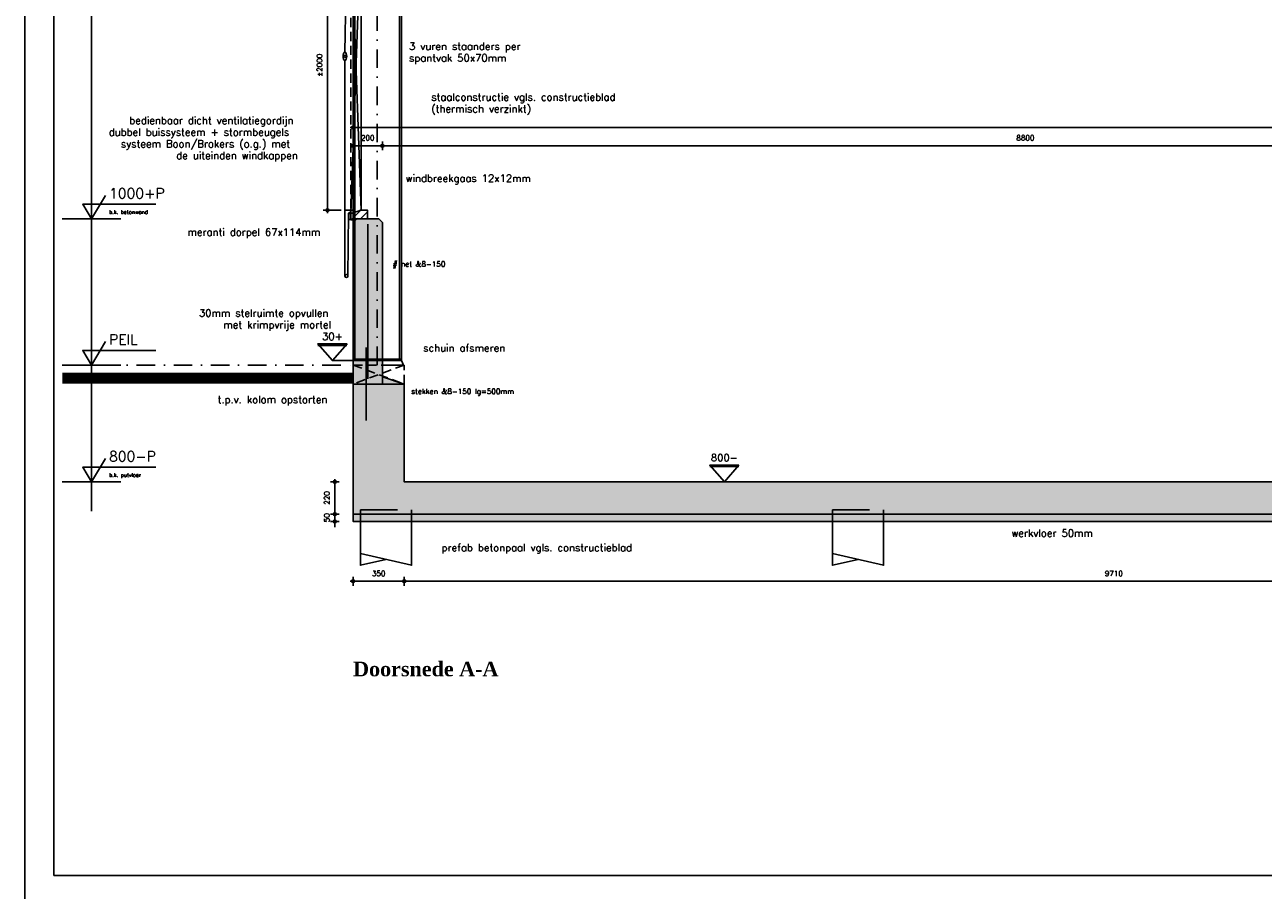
# Model space of a CAD drawing. Extents: x 0 to 38100, y 0 to 35640.
# Tile 17 of 42: x 0 to 8474, y 23860 to 29783. Entities that reach past the tile are written whole.
import ezdxf
from ezdxf.enums import TextEntityAlignment as Align

# ---------------------------------------------------------------- set-up
doc = ezdxf.new("R2010")
doc.units = 0
doc.header["$LTSCALE"] = 20
doc.header["$PDMODE"] = 1
doc.header["$PDSIZE"] = -3
for name, pattern in [('DASHDOT2', [12.7, 6.35, -3.175, 0, -3.175]), ('DASHED', [19.05, 12.7, -6.35]), ('HIDDEN2', [4.7625, 3.175, -1.5875])]:
    doc.linetypes.add(name, pattern=pattern)
doc.layers.get('0').update_dxf_attribs({"linetype": 'CONTINUOUS'})
doc.layers.get('DEFPOINTS').update_dxf_attribs({"linetype": 'CONTINUOUS'})
for name, color, linetype in [('A--A16--_F-23-', 1, 'CONTINUOUS'), ('A--A16--_F123-_SOLID', 27, 'CONTINUOUS'), ('A--A21--_F123-_SOLID', 25, 'CONTINUOUS'), ('A--A25--_F-2--', 9, 'CONTINUOUS'), ('A--L$2A-', 7, 'CONTINUOUS'), ('A--L$2A-_F123-', 1, 'CONTINUOUS'), ('A--L16--', 7, 'CONTINUOUS'), ('A--L16--_F-23-', 7, 'CONTINUOUS'), ('A--L16--_F123-', 3, 'CONTINUOUS'), ('A--L17--_F123-', 7, 'CONTINUOUS'), ('A--L23--_F123-', 3, 'CONTINUOUS'), ('A--L25--', 7, 'CONTINUOUS'), ('A--L25--_F123-', 7, 'CONTINUOUS'), ('A--L28BW_F-23-', 3, 'WAP150'), ('A--L28S-_F123-', 1, 'CONTINUOUS'), ('A--L57--_F-23-', 1, 'CONTINUOUS'), ('A--L57--_F123-', 1, 'CONTINUOUS'), ('A--M$1A-_F123-_MAATV', 7, 'CONTINUOUS'), ('A--M$1A-_F123-_PEILM', 7, 'CONTINUOUS'), ('A--T$1A-_F123-_01', 7, 'CONTINUOUS'), ('A--T$1A-_F123-_0_13MM', 8, 'CONTINUOUS'), ('A--T$1A-_F123-_0_18MM', 1, 'CONTINUOUS'), ('A--T$1A-_F123-_0_25MM', 2, 'CONTINUOUS'), ('A--T$1A-_F123-_0_35MM', 3, 'CONTINUOUS'), ('X--LR---_CP', 7, 'CONTINUOUS')]:
    doc.layers.add(name, color=color, linetype=linetype)
doc.styles.add('0_13', font='ROMANS.shx', dxfattribs={"height": 26})
doc.styles.add('0_18', font='ROMANS.shx', dxfattribs={"height": 36})
doc.styles.add('0_25', font='ROMANS.shx', dxfattribs={"height": 50})
doc.styles.add('0_35', font='ROMANS.shx', dxfattribs={"height": 70})
doc.styles.add('DLV5', font='TIMESBD.TTF')
doc.styles.add('MISO', font='ROMANS.shx')
doc.styles.get("Standard").update_dxf_attribs({"font": 'SIMPLEX'})
doc.linetypes.add('WAP150', pattern='A,1,["o",STANDARD,S=10,R=0,X=-3.6,Y=5],148,["o",STANDARD,S=10,R=0,X=-1.6,Y=5],1', length=150)
doc.dimstyles.new('DLV18', dxfattribs={"dimscale": 20, "dimtxt": 1.8, "dimasz": 1, "dimexe": 0, "dimexo": 0, "dimgap": 0, "dimtad": 0, "dimdec": 0, "dimrnd": 1, "dimzin": 0, "dimtxsty": 'MISO', "dimblk1": '$DIMDLV', "dimblk2": '$DIMDLV', "dimsah": 1, "dimcen": 0, "dimse1": 1, "dimse2": 1, "dimclrd": 256, "dimclre": 256, "dimclrt": 1, "dimazin": 3, "dimtfac": 1, "dimtdec": 0, "dimtix": 1, "dimtmove": 0, "dimatfit": 3, "dimtvp": 1.5, "dimtolj": 1, "dimtzin": 0})
doc.dimstyles.new('DLV50', dxfattribs={"dimscale": 20, "dimtxt": 5, "dimasz": 1, "dimexe": 0, "dimexo": 0, "dimgap": 0, "dimtad": 0, "dimdec": 0, "dimrnd": 1, "dimzin": 0, "dimtxsty": 'MISO', "dimblk1": '$DIMDLV', "dimblk2": '$DIMDLV', "dimsah": 1, "dimcen": 0, "dimse1": 1, "dimse2": 1, "dimclrd": 256, "dimclre": 256, "dimclrt": 4, "dimazin": 3, "dimtfac": 1, "dimtdec": 0, "dimtix": 1, "dimtmove": 0, "dimatfit": 3, "dimtvp": 0.86, "dimtolj": 1, "dimtzin": 0})

# ---------------------------------------------------------------- blocks, each defined once
blk = doc.blocks.new('*U105')
at = {"layer": 'A--A16--_F123-_SOLID', "color": 11}
for points in [[(0, 0), (0, 25), (10060, 0), (10060, 25)], [(10060, 0), (10060, -25), (0, 0), (0, -25)]]:
    blk.add_solid(points, dxfattribs=at)
at = {"layer": 'A--L16--_F-23-', "color": 3, "linetype": 'CONTINUOUS'}
for points in [[(0, 0), (0, 25), (10060, 25), (10060, 0)], [(0, 0), (0, -25), (10060, -25), (10060, 0)]]:
    blk.add_lwpolyline(points, dxfattribs=at)
blk = doc.blocks.new('$DIMDLV')
at = {"color": 0}
for p, q in [((-1, 0), (1, 0)), ((0, -1.5), (0, 1.5))]:
    blk.add_line(p, q, dxfattribs=at)
blk.add_circle((0, 0), 0.5, dxfattribs=at)
blk = doc.blocks.new('*D64')
at = {"layer": 'A--M$1A-_F123-_MAATV'}
blk.add_line((12286.6, 25974.1), (2616.6, 25974.1), dxfattribs=at)
at = {"layer": 'DEFPOINTS', "color": 0}
for p in [(2596.6, 26654.1), (2596.6, 25974.1), (12306.6, 25574.1)]:
    blk.add_point(p, dxfattribs=at)
at = {"layer": 'A--M$1A-_F123-_MAATV', "xscale": 20, "yscale": 20, "zscale": 20, "rotation": 180}
blk.add_blockref('$DIMDLV', (2596.6, 25974.1), dxfattribs=at)
at = {"layer": 'A--M$1A-_F123-_MAATV', "xscale": 20, "yscale": 20, "zscale": 20}
blk.add_blockref('$DIMDLV', (12306.6, 25974.1), dxfattribs=at)
at = {"layer": 'A--M$1A-_F123-_MAATV', "color": 1, "insert": (7451.6, 26028.1), "char_height": 36, "attachment_point": 5, "style": 'MISO'}
blk.add_mtext('\\A1;9710', dxfattribs=at)
blk = doc.blocks.new('*D74')
at = {"layer": 'A--M$1A-_F123-_MAATV'}
for p, q in [((2121.6, 26454.1), (2121.6, 26474.1)), ((2121.6, 26434.1), (2121.6, 26384.1)), ((2121.6, 26364.1), (2121.6, 26344.1))]:
    blk.add_line(p, q, dxfattribs=at)
at = {"layer": 'DEFPOINTS', "color": 0}
for p in [(2121.6, 26384.1), (2246.6, 26434.1), (2246.6, 26384.1)]:
    blk.add_point(p, dxfattribs=at)
at = {"layer": 'A--M$1A-_F123-_MAATV', "xscale": 20, "yscale": 20, "zscale": 20}
for p, rotation in [((2121.6, 26434.1), 270), ((2121.6, 26384.1), 90)]:
    blk.add_blockref('$DIMDLV', p, dxfattribs=dict(at, rotation=rotation))
at = {"layer": 'A--M$1A-_F123-_MAATV', "color": 1, "insert": (2067.6, 26409.1), "char_height": 36, "attachment_point": 5, "rotation": 90, "style": 'MISO'}
blk.add_mtext('\\A1;50', dxfattribs=at)
blk = doc.blocks.new('*D73')
at = {"layer": 'A--M$1A-_F123-_MAATV'}
blk.add_line((2121.6, 26634.1), (2121.6, 26454.1), dxfattribs=at)
at = {"layer": 'DEFPOINTS', "color": 0}
for p in [(2596.6, 26654.1), (2121.6, 26434.1), (2246.6, 26434.1)]:
    blk.add_point(p, dxfattribs=at)
at = {"layer": 'A--M$1A-_F123-_MAATV', "xscale": 20, "yscale": 20, "zscale": 20}
for p, rotation in [((2121.6, 26654.1), 90), ((2121.6, 26434.1), 270)]:
    blk.add_blockref('$DIMDLV', p, dxfattribs=dict(at, rotation=rotation))
at = {"layer": 'A--M$1A-_F123-_MAATV', "color": 1, "insert": (2067.6, 26544.1), "char_height": 36, "attachment_point": 5, "rotation": 90, "style": 'MISO'}
blk.add_mtext('\\A1;220', dxfattribs=at)
blk = doc.blocks.new('*D65')
at = {"layer": 'A--M$1A-_F123-_MAATV'}
blk.add_line((2576.6, 25974.1), (2266.6, 25974.1), dxfattribs=at)
at = {"layer": 'DEFPOINTS', "color": 0}
for p in [(2596.6, 26654.1), (2246.6, 26434.1), (2246.6, 25974.1)]:
    blk.add_point(p, dxfattribs=at)
at = {"layer": 'A--M$1A-_F123-_MAATV', "xscale": 20, "yscale": 20, "zscale": 20, "rotation": 180}
blk.add_blockref('$DIMDLV', (2246.6, 25974.1), dxfattribs=at)
at = {"layer": 'A--M$1A-_F123-_MAATV', "xscale": 20, "yscale": 20, "zscale": 20}
blk.add_blockref('$DIMDLV', (2596.6, 25974.1), dxfattribs=at)
at = {"layer": 'A--M$1A-_F123-_MAATV', "color": 1, "insert": (2421.6, 26028.1), "char_height": 36, "attachment_point": 5, "style": 'MISO'}
blk.add_mtext('\\A1;350', dxfattribs=at)
blk = doc.blocks.new('OO-PM-02')
at = {"layer": 'A--M$1A-_F123-_PEILM', "color": 1}
blk.add_line((10, 0), (-10, 0), dxfattribs=at)
at = {"layer": 'A--M$1A-_F123-_PEILM', "color": 2}
blk.add_lwpolyline([(22, 5), (-3, 5), (0, 0), (4.8, 8)], dxfattribs=at)
at = {"layer": 'A--T$1A-_F123-_0_13MM', "color": 8, "style": '0_13', "flags": 1}
blk.add_attdef('NULPUNT', text='', height=0.5, rotation=59.0362, dxfattribs=at).set_placement((2.4, 4), align=Align.BOTTOM_RIGHT)
at = {"layer": 'A--T$1A-_F123-_0_13MM', "color": 8, "style": '0_13'}
blk.add_attdef('BIJSCHRIFT', (6, 1.7), '', height=1.3, dxfattribs=at)
at = {"layer": 'A--T$1A-_F123-_0_35MM', "color": 3, "style": '0_35'}
blk.add_attdef('PEIL', (6, 7), '', height=3.5, dxfattribs=at)
blk = doc.blocks.new('*D79')
at = {"layer": 'A--M$1A-_F123-_MAATV', "linetype": 'CONTINUOUS'}
blk.add_line((2071.1, 28533.6), (2071.1, 30476.7), dxfattribs=at)
at = {"layer": 'DEFPOINTS', "color": 0, "linetype": 'CONTINUOUS'}
for p in [(2071.1, 30496.7), (2071.1, 30496.7), (2071.1, 28513.6)]:
    blk.add_point(p, dxfattribs=at)
at = {"layer": 'A--M$1A-_F123-_MAATV', "linetype": 'CONTINUOUS', "xscale": 20, "yscale": 20, "zscale": 20}
for p, rotation in [((2071.1, 30496.7), 90), ((2071.1, 28513.6), 270)]:
    blk.add_blockref('$DIMDLV', p, dxfattribs=dict(at, rotation=rotation))
at = {"layer": 'A--M$1A-_F123-_MAATV', "color": 1, "linetype": 'CONTINUOUS', "insert": (2017.1, 29505.1), "char_height": 36, "attachment_point": 5, "rotation": 90, "style": 'MISO'}
blk.add_mtext('\\A1;±2000', dxfattribs=at)
blk = doc.blocks.new('QR25001-')
at = {"layer": 'A--A25--_F-2--', "linetype": 'CONTINUOUS'}
h = blk.add_hatch(dxfattribs=at)
h.set_pattern_fill('ALFALINE', color=256, scale=40, style=0, pattern_type=2)
h.set_pattern_definition([(45, (15598.27, -43041.85), (-28.28427, 28.28427), [])])
h.paths.add_polyline_path([(55.4, 59.5), (99, 59.5), (99, 0), (0, 0), (0, -7.5), (-15, -7.5), (-15, 36.6)])
at = {"layer": 'A--L25--_F123-', "color": 2, "linetype": 'CONTINUOUS'}
blk.add_lwpolyline([(55.4, 59.5), (99, 59.5), (99, 0), (0, 0), (0, -7.5), (-15, -7.5), (-15, 36.6), (-15, 36.6)], close=True, dxfattribs=at)
blk = doc.blocks.new('OO-PM-01')
at = {"layer": 'A--M$1A-_F123-_PEILM', "color": 1}
blk.add_line((10, 0), (-10, 0), dxfattribs=at)
at = {"layer": 'A--M$1A-_F123-_PEILM', "color": 2}
blk.add_lwpolyline([(22, 5), (-3, 5), (0, 0), (4.8, 8)], dxfattribs=at)
at = {"layer": 'A--T$1A-_F123-_0_13MM', "color": 8, "style": '0_13', "flags": 1}
blk.add_attdef('NULPUNT', text='', height=0.5, rotation=59.0362, dxfattribs=at).set_placement((2.4, 4), align=Align.BOTTOM_RIGHT)
at = {"layer": 'A--T$1A-_F123-_0_13MM', "color": 8, "style": '0_13'}
blk.add_attdef('BIJSCHRIFT', (6, 1.7), '', height=1.3, dxfattribs=at)
at = {"layer": 'A--T$1A-_F123-_0_35MM', "color": 3, "style": '0_35'}
blk.add_text('PEIL', height=3.5, dxfattribs=at).set_placement((6, 7))
blk = doc.blocks.new('QR25002-')
at = {"layer": 'A--A25--_F-2--', "linetype": 'CONTINUOUS'}
h = blk.add_hatch(dxfattribs=at)
h.set_pattern_fill('ALFALINE', color=256, scale=40, style=0, pattern_type=2)
h.set_pattern_definition([(45, (15652.294, -43435.75), (-28.28427, 28.28427), [])])
h.paths.add_polyline_path([(0, 0), (12, 0), (12, 40), (0, 40)])
at = {"layer": 'A--L25--_F123-', "color": 2, "linetype": 'CONTINUOUS'}
blk.add_lwpolyline([(0, 0), (12, 0), (12, 40), (0, 40)], close=True, dxfattribs=at)
at = {"layer": 'X--LR---_CP', "linetype": 'CONTINUOUS'}
blk.add_point((0, 0), dxfattribs=at)
blk = doc.blocks.new('*D115')
at = {"layer": 'A--M$1A-_F123-_MAATV'}
blk.add_line((11226.6, 28954.1), (2466.6, 28954.1), dxfattribs=at)
at = {"layer": 'DEFPOINTS', "color": 0}
for p in [(2446.6, 28954.1), (2446.6, 27324.1), (11246.6, 26919.1)]:
    blk.add_point(p, dxfattribs=at)
at = {"layer": 'A--M$1A-_F123-_MAATV', "xscale": 20, "yscale": 20, "zscale": 20, "rotation": 180}
blk.add_blockref('$DIMDLV', (2446.6, 28954.1), dxfattribs=at)
at = {"layer": 'A--M$1A-_F123-_MAATV', "xscale": 20, "yscale": 20, "zscale": 20}
blk.add_blockref('$DIMDLV', (11246.6, 28954.1), dxfattribs=at)
at = {"layer": 'A--M$1A-_F123-_MAATV', "color": 1, "insert": (6846.6, 29008.1), "char_height": 36, "attachment_point": 5, "style": 'MISO'}
blk.add_mtext('\\A1;8800', dxfattribs=at)
blk = doc.blocks.new('*D116')
at = {"layer": 'A--M$1A-_F123-_MAATV'}
blk.add_line((2426.6, 28954.1), (2266.6, 28954.1), dxfattribs=at)
at = {"layer": 'DEFPOINTS', "color": 0}
for p in [(2246.6, 28954.1), (2246.6, 27324.1), (2446.6, 27324.1)]:
    blk.add_point(p, dxfattribs=at)
at = {"layer": 'A--M$1A-_F123-_MAATV', "xscale": 20, "yscale": 20, "zscale": 20, "rotation": 180}
blk.add_blockref('$DIMDLV', (2246.6, 28954.1), dxfattribs=at)
at = {"layer": 'A--M$1A-_F123-_MAATV', "xscale": 20, "yscale": 20, "zscale": 20}
blk.add_blockref('$DIMDLV', (2446.6, 28954.1), dxfattribs=at)
at = {"layer": 'A--M$1A-_F123-_MAATV', "color": 1, "insert": (2346.6, 29008.1), "char_height": 36, "attachment_point": 5, "style": 'MISO'}
blk.add_mtext('\\A1;200', dxfattribs=at)
blk = doc.blocks.new('*D117')
at = {"layer": 'A--M$1A-_F123-_MAATV'}
blk.add_line((2266.6, 29079.1), (20526.6, 29079.1), dxfattribs=at)
at = {"layer": 'DEFPOINTS', "color": 0}
for p in [(20546.6, 29079.1), (2246.6, 27324.1), (20546.6, 27324.1)]:
    blk.add_point(p, dxfattribs=at)
at = {"layer": 'A--M$1A-_F123-_MAATV', "xscale": 20, "yscale": 20, "zscale": 20, "rotation": 180}
blk.add_blockref('$DIMDLV', (2246.6, 29079.1), dxfattribs=at)
at = {"layer": 'A--M$1A-_F123-_MAATV', "xscale": 20, "yscale": 20, "zscale": 20}
blk.add_blockref('$DIMDLV', (20546.6, 29079.1), dxfattribs=at)
at = {"layer": 'A--M$1A-_F123-_MAATV', "color": 4, "insert": (11396.6, 29165.1), "char_height": 100, "attachment_point": 5, "style": 'MISO'}
blk.add_mtext('\\A1;18300', dxfattribs=at)
blk = doc.blocks.new('KA-A1-2X')
at = {"layer": 'A--L$2A-_F123-'}
blk.add_lwpolyline([(0, 0), (0, 594), (1261, 594), (1261, 0)], close=True, dxfattribs=at)
at = {"layer": 'A--L$2A-_F123-', "color": 4}
blk.add_lwpolyline([(10, 10), (1251, 10), (1251, 584), (10, 584)], close=True, dxfattribs=at)

msp = doc.modelspace()

# ---------------------------------------------------------------- hatches: boundary and pattern name
at = {"layer": 'A--A16--_F123-_SOLID'}
for points in [[(2446.6, 27324.1), (2596.6, 27324.1), (2446.6, 27373.1)], [(12306.6, 26434.1), (2246.6, 26434.1), (2246.6, 27324.1), (2596.6, 27324.1), (2596.6, 26654.1), (12306.6, 26654.1)]]:
    msp.add_hatch(color=256, dxfattribs=at).paths.add_polyline_path(points)
at = {"layer": 'A--A21--_F123-_SOLID'}
msp.add_hatch(color=27, dxfattribs=at).paths.add_polyline_path([(2246.6, 28429.1), (2246.6, 27324.1), (2446.6, 27324.1), (2446.6, 28429.1), (2421.6, 28454.1), (2271.6, 28454.1)])

# ---------------------------------------------------------------- linework, layer by layer
at = {"layer": 'A--A16--_F-23-', "color": 8, "linetype": 'HIDDEN2'}
msp.add_line((2596.6, 27454.1), (2246.6, 27454.1), dxfattribs=at)
msp.add_lwpolyline([(2596.6, 27324.1), (2596.6, 27454.1), (2246.6, 27324.1), (2246.6, 27454.1), (2596.6, 27324.1)], dxfattribs=at)
at = {"layer": 'A--L16--_F123-'}
for points in [[(2246.6, 28429.1), (2246.6, 27324.1), (2446.6, 27324.1), (2446.6, 28429.1), (2421.6, 28454.1), (2271.6, 28454.1)], [(2446.6, 27324.1), (2596.6, 27324.1), (2446.6, 27373.1)], [(12306.6, 26434.1), (2246.6, 26434.1), (2246.6, 27324.1), (2596.6, 27324.1), (2596.6, 26654.1), (12306.6, 26654.1)]]:
    msp.add_lwpolyline(points, close=True, dxfattribs=at)
at = {"layer": 'A--L17--_F123-', "color": 1, "linetype": 'DASHED'}
for points in [[(2296.6, 26384.1), (2296.6, 26464.1), (2646.6, 26464.1), (2646.6, 26384.1)], [(5526.6, 26384.1), (5526.6, 26464.1), (5876.6, 26464.1), (5876.6, 26384.1)]]:
    msp.add_lwpolyline(points, dxfattribs=at)
at = {"layer": 'A--L17--_F123-', "color": 1, "linetype": 'CONTINUOUS'}
for points in [[(2646.6, 26384.1), (2646.6, 26084.1), (2296.6, 26164.1)], [(2296.6, 26384.1), (2296.6, 26084.1), (2471.6, 26124.1)], [(5526.6, 26384.1), (5526.6, 26084.1), (5701.6, 26124.1)], [(5876.6, 26384.1), (5876.6, 26084.1), (5526.6, 26164.1)]]:
    msp.add_lwpolyline(points, dxfattribs=at)
at = {"layer": 'A--L23--_F123-', "color": 2, "linetype": 'CONTINUOUS'}
msp.add_lwpolyline([(2576.6, 27484.1), (2591.3, 27454.1), (2591.3, 27454.1), (2446.6, 27454.1), (2446.6, 27484.1)], close=True, dxfattribs=at)
at = {"layer": 'A--L25--_F123-', "color": 3, "linetype": 'HIDDEN2'}
msp.add_line((2231.6, 30496.7), (2231.6, 28490.7), dxfattribs=at)
at = {"layer": 'A--L25--_F123-', "color": 2, "linetype": 'CONTINUOUS'}
msp.add_lwpolyline([(2345.6, 28454.1), (2246.6, 28454.1), (2246.6, 28446.6), (2231.6, 28446.6), (2231.6, 28490.7), (2302, 28513.6), (2345.6, 28513.6)], close=True, dxfattribs=at)
at = {"layer": 'A--L28BW_F-23-', "ltscale": 0.05}
msp.add_line((2346.6, 28419.1), (2346.6, 27359.1), dxfattribs=at)
at = {"layer": 'A--L28BW_F-23-', "linetype": 'CONTINUOUS'}
msp.add_line((2336.6, 27574.1), (2336.6, 27074.1), dxfattribs=at)
at = {"layer": 'A--L28S-_F123-', "color": 1}
for p, q in [((2246.6, 27494.1), (2246.6, 30442)), ((2258.1, 27494.1), (2258.1, 30434.3)), ((2565.1, 27494.1), (2565.1, 30227.2)), ((2576.6, 27494.1), (2576.6, 30219.4))]:
    msp.add_line(p, q, dxfattribs=at)
at = {"layer": 'A--L28S-_F123-', "color": 8, "linetype": 'DASHDOT2'}
msp.add_line((2411.6, 27454.1), (2411.6, 30342.8), dxfattribs=at)
at = {"layer": 'A--L28S-_F123-', "color": 1}
msp.add_lwpolyline([(2246.6, 27484.1), (2576.6, 27484.1), (2576.6, 27494.1), (2246.6, 27494.1)], close=True, dxfattribs=at)
at = {"layer": 'A--L57--_F-23-', "color": 7, "linetype": 'CONTINUOUS'}
msp.add_line((2191, 29594.8), (2205.8, 30503.1), dxfattribs=at)
msp.add_lwpolyline([(2190.6, 29538.2), (2190.6, 28063.3, 1.000029), (2210.1, 28063.3), (2214.4, 28490.2, -1.009595), (2231.3, 28488.6), (2231.3, 28450.2)], format="xyb", dxfattribs=at)
for centre, radius in [((2190.6, 29566.5), 8.33), ((2200.3, 28063.3), 9.76)]:
    msp.add_circle(centre, radius, dxfattribs=at)
msp.add_ellipse((2190.6, 29566.5), major_axis=(0, -28.3), ratio=0.432718, dxfattribs=at)
at = {"layer": 'A--L57--_F123-', "color": 8}
for p, q in [((2231.6, 30496.7), (2302, 28513.6)), ((2231.6, 28490.7), (2301.6, 30496.7)), ((2302, 28513.6), (2301.6, 30496.7))]:
    msp.add_line(p, q, dxfattribs=at)
at = {"layer": 'A--M$1A-_F123-_MAATV', "color": 27, "linetype": 'HIDDEN2'}
msp.add_line((2101.1, 28513.6), (2302, 28513.6), dxfattribs=at)
at = {"layer": 'A--M$1A-_F123-_MAATV', "color": 8, "linetype": 'DASHDOT2'}
msp.add_line((256.6, 27454.1), (2246.6, 27454.1), dxfattribs=at)
at = {"layer": 'A--M$1A-_F123-_MAATV', "color": 1, "const_width": 75}
msp.add_lwpolyline([(2246.6, 27364.1), (256.6, 27364.1)], dxfattribs=at)
at = {"layer": 'A--M$1A-_F123-_PEILM', "color": 1, "linetype": 'CONTINUOUS'}
msp.add_line((456.6, 26454.1), (456.6, 30754.1), dxfattribs=at)
at = {"layer": 'A--T$1A-_F123-_0_18MM', "linetype": 'CONTINUOUS'}
for points in [[(2301.7, 29629.5, 0, 13.3, 0), (2340.5, 29629.5, 0, 0, 0), (2509.1, 29629.5, 0, 0, 0), (2624.3, 29629.5, 0, 0, 0)], [(2576.6, 29281.9, 0, 13.3, 0), (2615.3, 29281.9, 0, 0, 0), (2661.6, 29281.9, 0, 0, 0), (2776.8, 29281.9, 0, 0, 0)], [(2190.6, 29121.9, 0, 13.3, 0), (2151.9, 29121.9, 0, 0, 0), (2093.6, 29121.9, 0, 0, 0), (2002.4, 29121.9, 0, 0, 0)], [(2231.6, 28726.1, 0, 13.3, 0), (2270.3, 28726.1, 0, 0, 0), (2485.7, 28726.1, 0, 0, 0), (2600.9, 28726.1, 0, 0, 0)], [(2267.2, 28454.1, 0, 13.3, 0), (2246.6, 28416.4, 0, 0, 0), (2210.8, 28358, 0, 0, 0), (2150.9, 28358, 0, 0, 0)], [(2346.6, 28141.1, 0, 13.3, 0), (2389.7, 28141.1, 0, 0, 0), (2389.7, 28141.1, 0, 0, 0), (2509.2, 28141.1, 0, 0, 0)], [(2455.2, 27484.1, 0, 13.3, 0), (2437.9, 27520.2, 0, 0, 0), (2306.1, 27804, 0, 0, 0), (2190.9, 27804, 0, 0, 0)], [(2481.2, 27361.8, 0, 13.3, 0), (2509.7, 27392.6, 0, 0, 0), (2663.5, 27565, 0, 0, 0), (2721.1, 27565, 0, 0, 0)], [(2283.8, 27329.9, 0, 13.3, 0), (2266.5, 27293.8, 0, 0, 0), (2229, 27212, 0, 0, 0), (2171.4, 27212, 0, 0, 0)], [(2336.6, 27269.6, 0, 13.3, 0), (2379.7, 27269.6, 0, 0, 0), (2379.7, 27269.6, 0, 0, 0), (2637.2, 27269.6, 0, 0, 0)], [(6553.7, 26384.1, 0, 13.3, 0), (6582.1, 26353.3, 0, 0, 0), (6630.6, 26297.9, 0, 0, 0), (6745.8, 26297.9, 0, 0, 0)], [(2646.6, 26198.9, 0, 13.3, 0), (2685.3, 26198.9, 0, 0, 0), (2731.6, 26198.9, 0, 0, 0), (2846.8, 26198.9, 0, 0, 0)]]:
    msp.add_lwpolyline(points, format="xyseb", dxfattribs=at)
at = {"layer": 'A--T$1A-_F123-_0_25MM', "color": 8, "linetype": 'CONTINUOUS'}
for p, q in [((2203.8, 27588.6), (2005.1, 27588.6)), ((2246.6, 27484.1), (2105.1, 27484.1)), ((4885.6, 26758.6), (4686.8, 26758.6))]:
    msp.add_line(p, q, dxfattribs=at)
for points in [[(2205.1, 27598.8), (2105.1, 27484.1), (2005.1, 27598.8)], [(4886.8, 26768.8), (4786.8, 26654.1), (4686.8, 26768.8)]]:
    msp.add_lwpolyline(points, close=True, dxfattribs=at)

# ---------------------------------------------------------------- block references
at = {"layer": 'A--L$2A-', "xscale": 20, "yscale": 20}
msp.add_blockref('KA-A1-2X', (0, 23760), dxfattribs=at)
at = {"layer": 'A--L16--'}
msp.add_blockref('*U105', (2246.6, 26409.1), dxfattribs=at)
at = {"layer": 'A--L25--', "color": 2, "linetype": 'CONTINUOUS'}
for name, p in [('QR25002-', (2218.3, 28450.7)), ('QR25002-', (2218.3, 28450.7)), ('QR25001-', (2246.6, 28454.1))]:
    msp.add_blockref(name, p, dxfattribs=at)
at = {"layer": 'A--M$1A-_F123-_PEILM', "color": 3, "linetype": 'CONTINUOUS', "xscale": 20, "yscale": 20}
for p, values in [((456.6, 28454.1), {'PEIL': '1000+P', 'BIJSCHRIFT': 'b.k. betonwand'}), ((456.6, 26654.1), {'PEIL': '800-P', 'BIJSCHRIFT': 'b.k. putvloer'})]:
    msp.add_blockref('OO-PM-02', p, dxfattribs=at).add_auto_attribs(values)
at = {"layer": 'A--M$1A-_F123-_PEILM', "linetype": 'CONTINUOUS', "xscale": 20, "yscale": 20}
msp.add_blockref('OO-PM-01', (456.6, 27454.1), dxfattribs=at)

# ---------------------------------------------------------------- texts
at = {"layer": 'A--T$1A-_F123-_01', "linetype": 'CONTINUOUS', "style": 'DLV5'}
msp.add_text('Doorsnede A-A', height=100, dxfattribs=at).set_placement((2246.6, 25324.1))
at = {"layer": 'A--T$1A-_F123-_0_18MM', "color": 2, "style": '0_18'}
for s, p in [('# net &8-150', (2516.9, 28127.5)), ('stekken &8-150 lg=500mm', (2644.9, 27256.1))]:
    msp.add_text(s, height=36, dxfattribs=at).set_placement(p)
at = {"layer": 'A--T$1A-_F123-_0_25MM', "linetype": 'CONTINUOUS', "style": '0_25'}
for s, p in [('3 vuren staanders per', (2629.3, 29610.5)), ('spantvak 50x70mm', (2629.3, 29530.5)), ('staalconstructie vgls. constructieblad', (2781.8, 29262.9)), ('(thermisch verzinkt)', (2781.8, 29182.9)), ('bedienbaar dicht ventilatiegordijn', (715.1, 29102.9)), ('dubbel buissysteem + stormbeugels', (574.6, 29022.9)), ('systeem Boon/Brokers (o.g.) met', (657.9, 28942.9)), ('de uiteinden windkappen', (1036.5, 28862.9)), ('windbreekgaas 12x12mm', (2605.9, 28707.1)), ('meranti dorpel 67x114mm', (1113.6, 28339)), ('30mm stelruimte opvullen', (1192.1, 27785)), ('met krimpvrije mortel', (1358.7, 27705)), ('schuin afsmeren', (2726.1, 27546)), ('t.p.v. kolom opstorten', (1320.3, 27193)), ('werkvloer 50mm', (6750.8, 26278.9)), ('prefab betonpaal vgls. constructieblad', (2851.8, 26179.9))]:
    msp.add_text(s, height=50, dxfattribs=at).set_placement(p)
for s, p in [('30+', (2105.1, 27650.2)), ('800-', (4786.8, 26820.2))]:
    msp.add_text(s, height=50, dxfattribs=at).set_placement(p, align=Align.MIDDLE)

# ---------------------------------------------------------------- dimensions: what is measured, and where the dimension line sits
at = {"layer": 'A--M$1A-_F123-_MAATV', "linetype": 'CONTINUOUS'}
dim = msp.add_linear_dim(base=(2071.1, 30496.7), p1=(2071.1, 28513.6), p2=(2071.1, 30496.7), angle=270, text='±2000', dimstyle='DLV18', dxfattribs=at)
dim.commit()
dim.dimension.update_dxf_attribs({"geometry": '*D79', "text_midpoint": (2017.1, 29505.1)})
at = {"layer": 'A--M$1A-_F123-_MAATV'}
for base, p1, p2, dimstyle, picture, middle in [((20546.6, 29079.1), (2246.6, 27324.1), (20546.6, 27324.1), 'DLV50', '*D117', (11396.6, 29165.1)), ((2246.6, 28954.1), (2446.6, 27324.1), (2246.6, 27324.1), 'DLV18', '*D116', (2346.6, 29008.1)), ((2446.6, 28954.1), (11246.6, 26919.1), (2446.6, 27324.1), 'DLV18', '*D115', (6846.6, 29008.1)), ((2246.6, 25974.1), (2596.6, 26654.1), (2246.6, 26434.1), 'DLV18', '*D65', (2421.6, 26028.1)), ((2596.6, 25974.1), (12306.6, 25574.1), (2596.6, 26654.1), 'DLV18', '*D64', (7451.6, 26028.1))]:
    dim = msp.add_linear_dim(base=base, p1=p1, p2=p2, dimstyle=dimstyle, dxfattribs=at)
    dim.commit()
    dim.dimension.update_dxf_attribs({"geometry": picture, "text_midpoint": middle})
for base, p1, p2, picture, middle in [((2121.6, 26434.1), (2596.6, 26654.1), (2246.6, 26434.1), '*D73', (2067.6, 26544.1)), ((2121.6, 26384.1), (2246.6, 26434.1), (2246.6, 26384.1), '*D74', (2067.6, 26409.1))]:
    dim = msp.add_linear_dim(base=base, p1=p1, p2=p2, angle=90, dimstyle='DLV18', dxfattribs=at)
    dim.commit()
    dim.dimension.update_dxf_attribs({"geometry": picture, "text_midpoint": middle})

doc.saveas('drawing.dxf')
